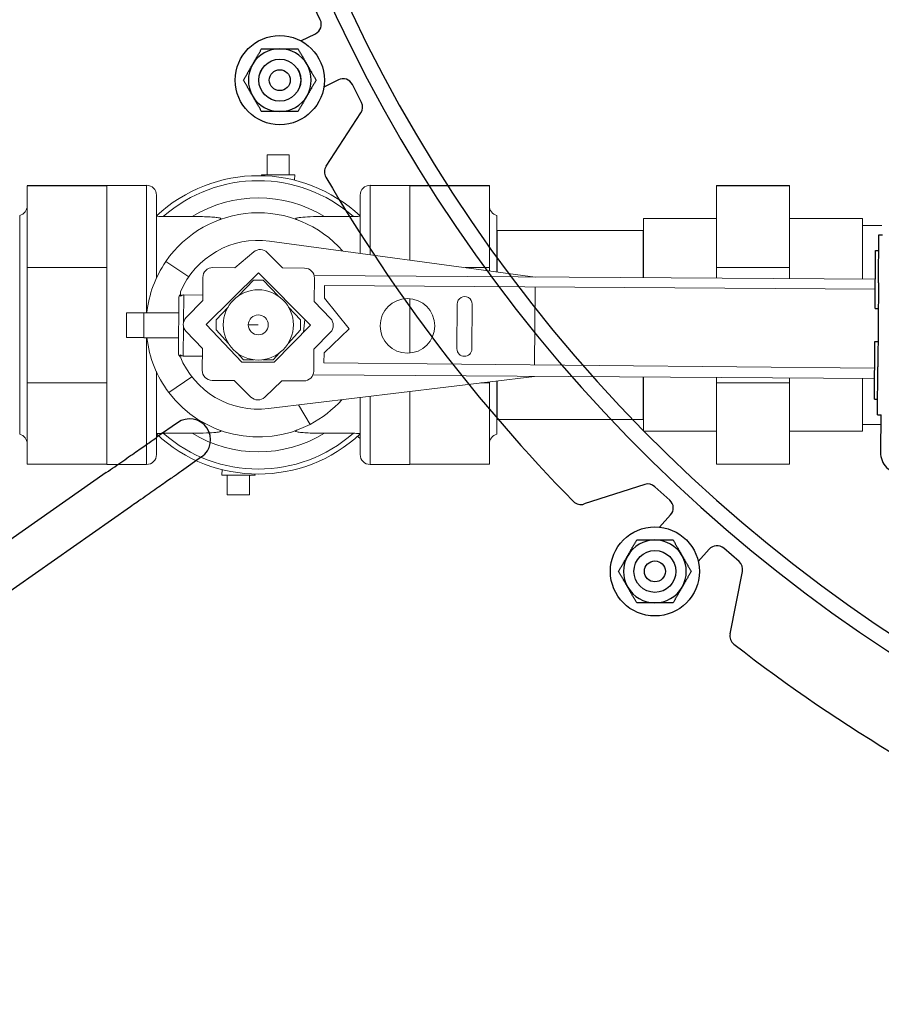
# Model space of a CAD drawing. Extents: x 0 to 796, y 0 to 496.
# Tile 107 of 222: x 118 to 128, y 404 to 416. Entities that reach past the tile are written whole.
import ezdxf

# ---------------------------------------------------------------- set-up
doc = ezdxf.new("R2010")
doc.units = 0
doc.header["$LTSCALE"] = 12
doc.header["$MEASUREMENT"] = 0
doc.layers.get('0').update_dxf_attribs({"linetype": 'CONTINUOUS'})
doc.layers.add('D', color=2, linetype='CONTINUOUS')
doc.layers.add('X', color=1, linetype='CONTINUOUS')
doc.styles.get("Standard").update_dxf_attribs({"font": 'SIMPLEX.SHX', "width": 0.875})
doc.dimstyles.get("Standard").update_dxf_attribs({"dimscale": 28, "dimtxt": 0.125, "dimasz": 0.125, "dimexe": 0.04375, "dimexo": 0.0625, "dimgap": 0.04375, "dimtad": 0, "dimtih": 1, "dimtoh": 1, "dimdec": 4, "dimzin": 12, "dimdsep": 46, "dimlunit": 5, "dimtxsty": 'Standard', "dimcen": 0, "dimclrd": 256, "dimclre": 256, "dimclrt": 256, "dimadec": 1, "dimazin": 3, "dimtfac": 0.875, "dimtdec": 4, "dimtofl": 0, "dimtmove": 0, "dimatfit": 2, "dimfxl": 1, "dimtolj": 1, "dimtzin": 12, "dimlwd": 13, "dimlwe": 13, "dimarcsym": 0})

# ---------------------------------------------------------------- blocks, each defined once
blk = doc.blocks.new('*D117')
at = {"layer": 'D', "lineweight": 13, "transparency": 16777216}
for p, q in [((180.935, 421.44), (180.935, 343.478)), ((67.578, 410.82), (67.578, 343.478)), ((71.078, 344.703), (115.703, 344.703)), ((177.435, 344.703), (132.81, 344.703))]:
    blk.add_line(p, q, dxfattribs=at)
at = {"layer": 'D', "transparency": 16777216}
for points in [[(71.078, 345.287), (71.078, 344.12), (67.578, 344.703)], [(177.435, 345.287), (177.435, 344.12), (180.935, 344.703)]]:
    blk.add_solid(points, dxfattribs=at)
at = {"layer": 'D', "transparency": 16777216, "insert": (124.256, 344.703), "char_height": 3.5, "attachment_point": 5}
blk.add_mtext('\\A1;113{\\H0.875x;\\S1/2;}{}{\\C2;%%p1}', dxfattribs=at)
blk = doc.blocks.new('*D118')
at = {"layer": 'D', "lineweight": 13, "transparency": 16777216}
for p, q in [((102.502, 421.927), (102.502, 356.465)), ((174.547, 421.927), (174.547, 356.465)), ((106.002, 357.69), (134.82, 357.69)), ((171.047, 357.69), (142.229, 357.69))]:
    blk.add_line(p, q, dxfattribs=at)
at = {"layer": 'D', "transparency": 16777216}
for points in [[(106.002, 358.273), (106.002, 357.106), (102.502, 357.69)], [(171.047, 358.273), (171.047, 357.106), (174.547, 357.69)]]:
    blk.add_solid(points, dxfattribs=at)
at = {"layer": 'D', "transparency": 16777216, "insert": (138.525, 357.69), "char_height": 3.5, "attachment_point": 5}
blk.add_mtext('\\A1;72', dxfattribs=at)
blk = doc.blocks.new('GASTRAIN TOP')
at = {"layer": 'X', "lineweight": 0}
for p, q in [((-47.148, 372.214), (-47.148, 371.976)), ((-47.148, 372.214), (-46.883, 372.214)), ((-46.883, 372.214), (-46.883, 371.976)), ((-47.213, 371.976), (-46.818, 371.976)), ((-47.213, 371.964), (-47.213, 371.976)), ((-46.82, 371.911), (-46.818, 371.976)), ((-49.062, 371.847), (-50.011, 371.847)), ((-50.011, 371.844), (-50.011, 370.869)), ((-49.062, 371.844), (-50.011, 371.844)), ((-49.062, 371.85), (-49.062, 371.846)), ((-49.062, 371.85), (-48.587, 371.85)), ((-49.062, 371.846), (-49.062, 371.844)), ((-49.062, 371.844), (-49.062, 371.441)), ((-48.587, 370.329), (-48.587, 371.85)), ((-45.918, 371.85), (-45.918, 371.022)), ((-45.918, 371.85), (-45.444, 371.85)), ((-45.444, 371.85), (-45.444, 371.846)), ((-45.444, 371.847), (-44.494, 371.847)), ((-45.444, 371.846), (-45.444, 371.844)), ((-45.444, 371.844), (-45.444, 371.441)), ((-45.444, 371.844), (-44.494, 371.844)), ((-44.494, 371.847), (-44.494, 371.844)), ((-44.494, 371.844), (-44.494, 370.869)), ((-41.785, 371.847), (-40.914, 371.847)), ((-41.785, 371.844), (-41.785, 371.847)), ((-41.785, 371.844), (-40.914, 371.844)), ((-41.785, 370.869), (-41.785, 371.844)), ((-40.914, 371.844), (-40.914, 371.847)), ((-40.914, 370.869), (-40.914, 371.844)), ((-48.469, 371.732), (-48.469, 370.743)), ((-46.037, 371.038), (-46.037, 371.732)), ((-50.1, 368.88), (-50.1, 371.49)), ((-48.463, 371.49), (-48.469, 371.49)), ((-48.388, 371.478), (-48.043, 371.478)), ((-46.462, 371.478), (-46.118, 371.478)), ((-46.037, 371.49), (-46.043, 371.49)), ((-44.405, 370.818), (-44.405, 371.49)), ((-49.062, 371.441), (-49.062, 371.273)), ((-45.444, 371.441), (-45.444, 371.273)), ((-42.655, 371.455), (-42.655, 371.453)), ((-41.785, 371.455), (-42.655, 371.455)), ((-41.785, 371.453), (-42.655, 371.453)), ((-42.655, 371.453), (-42.655, 370.748)), ((-40.914, 371.455), (-40.044, 371.455)), ((-40.914, 371.453), (-40.044, 371.453)), ((-40.044, 371.453), (-40.044, 371.455)), ((-40.044, 370.731), (-40.044, 371.453)), ((-40.044, 371.372), (-39.811, 371.372)), ((-49.062, 371.273), (-49.062, 370.869)), ((-45.444, 371.273), (-45.444, 370.958)), ((-44.405, 371.312), (-44.401, 371.312)), ((-44.401, 371.312), (-44.401, 370.817)), ((-42.659, 371.312), (-44.401, 371.312)), ((-42.659, 371.312), (-42.659, 370.748)), ((-42.655, 371.312), (-42.659, 371.312)), ((-43.949, 370.756), (-47.118, 371.184)), ((-47.533, 370.867), (-47.306, 371.056)), ((-47.146, 371.048), (-46.964, 370.864)), ((-48.083, 370.758), (-48.357, 370.941)), ((-50.011, 370.869), (-50.011, 369.493)), ((-49.062, 370.869), (-50.011, 370.869)), ((-49.062, 370.869), (-49.062, 370.3)), ((-47.875, 370.189), (-47.249, 370.808)), ((-47.795, 370.869), (-47.533, 370.867)), ((-47.249, 370.808), (-46.63, 370.181)), ((-46.964, 370.864), (-46.702, 370.862)), ((-46.588, 370.774), (-39.891, 370.73)), ((-44.786, 370.869), (-44.494, 370.869)), ((-44.494, 370.869), (-44.494, 370.83)), ((-41.785, 370.869), (-40.914, 370.869)), ((-41.785, 370.742), (-41.785, 370.869)), ((-40.914, 370.736), (-40.914, 370.869)), ((-47.916, 370.474), (-47.915, 370.751)), ((-47.488, 370.531), (-47.312, 370.719)), ((-47.312, 370.719), (-47.193, 370.719)), ((-47.193, 370.719), (-47.017, 370.531)), ((-46.584, 370.742), (-46.585, 370.465)), ((-46.464, 370.504), (-46.462, 370.654)), ((-46.462, 370.654), (-39.892, 370.61)), ((-48.182, 370.578), (-48.182, 370.527)), ((-48.143, 370.542), (-48.146, 370.21)), ((-47.916, 370.541), (-48.143, 370.542)), ((-43.956, 369.707), (-43.949, 370.637)), ((-48.205, 369.849), (-48.201, 370.507)), ((-48.113, 370.273), (-47.916, 370.474)), ((-46.585, 370.465), (-46.391, 370.262)), ((-46.169, 370.136), (-46.464, 370.504)), ((-45.444, 370.498), (-45.444, 370.3)), ((-44.882, 369.9), (-44.879, 370.434)), ((-44.701, 370.433), (-44.704, 369.899)), ((-49.062, 370.3), (-49.062, 370.063)), ((-48.825, 370.328), (-48.827, 370.036)), ((-48.617, 370.327), (-48.825, 370.328)), ((-48.617, 370.327), (-48.618, 370.207)), ((-48.617, 370.327), (-48.617, 370.329)), ((-48.202, 370.327), (-48.617, 370.329)), ((-47.757, 370.244), (-47.614, 370.397)), ((-46.892, 370.397), (-46.749, 370.244)), ((-45.444, 370.3), (-45.444, 370.063)), ((-48.618, 370.154), (-48.618, 370.207)), ((-47.448, 369.742), (-47.875, 370.189)), ((-47.757, 370.125), (-47.757, 370.244)), ((-47.253, 370.185), (-47.371, 370.185)), ((-46.63, 370.181), (-47.063, 369.739)), ((-46.749, 370.244), (-46.749, 370.125)), ((-46.712, 370.097), (-46.696, 370.248)), ((-49.062, 370.063), (-49.062, 369.493)), ((-48.618, 370.154), (-48.619, 370.035)), ((-48.146, 370.171), (-48.148, 369.813)), ((-47.92, 369.905), (-48.115, 370.108)), ((-47.607, 369.962), (-47.757, 370.125)), ((-46.749, 370.125), (-46.898, 369.962)), ((-46.392, 370.097), (-46.589, 369.896)), ((-46.468, 369.851), (-46.169, 370.136)), ((-45.444, 370.063), (-45.444, 369.848)), ((-48.619, 370.035), (-48.827, 370.036)), ((-48.619, 370.032), (-48.619, 370.035)), ((-48.204, 370.03), (-48.619, 370.032)), ((-48.587, 368.519), (-48.587, 370.032)), ((-48.187, 369.829), (-48.187, 369.811)), ((-47.922, 369.643), (-47.92, 369.905)), ((-47.431, 369.77), (-47.505, 369.851)), ((-47, 369.851), (-47.075, 369.77)), ((-46.589, 369.896), (-46.591, 369.634)), ((-46.469, 369.732), (-46.468, 369.851)), ((-48.148, 369.813), (-47.921, 369.812)), ((-47.063, 369.739), (-47.448, 369.742)), ((-47.305, 369.77), (-47.431, 369.77)), ((-47.075, 369.77), (-47.2, 369.77)), ((-39.898, 369.667), (-46.469, 369.732)), ((-48.469, 369.627), (-48.469, 368.638)), ((-50.011, 369.493), (-50.011, 368.522)), ((-49.062, 369.493), (-50.011, 369.493)), ((-49.062, 369.493), (-49.062, 369.091)), ((-48.045, 369.565), (-48.321, 369.379)), ((-47.542, 369.521), (-47.804, 369.523)), ((-47.341, 369.324), (-47.542, 369.521)), ((-46.972, 369.518), (-47.176, 369.323)), ((-47.132, 369.186), (-43.957, 369.571)), ((-46.71, 369.516), (-46.972, 369.518)), ((-39.899, 369.544), (-46.6, 369.588)), ((-44.597, 369.493), (-44.494, 369.493)), ((-44.494, 369.506), (-44.494, 369.493)), ((-44.494, 369.493), (-44.494, 368.522)), ((-44.405, 368.88), (-44.405, 369.517)), ((-44.401, 369.517), (-44.401, 369.058)), ((-42.659, 369.562), (-42.659, 369.058)), ((-42.655, 369.562), (-42.655, 368.915)), ((-41.785, 369.493), (-41.785, 369.557)), ((-41.785, 369.493), (-40.914, 369.493)), ((-41.785, 368.522), (-41.785, 369.493)), ((-40.914, 369.493), (-40.914, 369.551)), ((-40.914, 368.522), (-40.914, 369.493)), ((-40.044, 368.915), (-40.044, 369.545)), ((-45.444, 369.391), (-45.444, 369.091)), ((-46.037, 368.638), (-46.037, 369.319)), ((-45.918, 369.333), (-45.918, 368.519)), ((-46.774, 369.23), (-46.635, 368.998)), ((-49.062, 369.091), (-49.062, 368.924)), ((-45.444, 369.091), (-45.444, 368.924)), ((-44.405, 369.058), (-44.401, 369.058)), ((-42.659, 369.058), (-44.401, 369.058)), ((-42.655, 369.058), (-42.659, 369.058)), ((-49.062, 368.924), (-49.062, 368.522)), ((-48.043, 368.892), (-48.388, 368.892)), ((-46.118, 368.892), (-46.462, 368.892)), ((-45.444, 368.924), (-45.444, 368.522)), ((-41.785, 368.915), (-42.655, 368.915)), ((-40.914, 368.915), (-40.044, 368.915)), ((-40.044, 368.997), (-39.826, 368.997)), ((-48.463, 368.88), (-48.469, 368.88)), ((-46.037, 368.88), (-46.043, 368.88)), ((-49.062, 368.522), (-50.011, 368.522)), ((-49.062, 368.522), (-49.062, 368.519)), ((-49.062, 368.519), (-48.587, 368.519)), ((-47.686, 368.459), (-47.688, 368.393)), ((-45.918, 368.519), (-45.444, 368.519)), ((-45.444, 368.522), (-44.494, 368.522)), ((-41.785, 368.522), (-40.914, 368.522)), ((-47.292, 368.393), (-47.688, 368.393)), ((-47.623, 368.156), (-47.623, 368.393)), ((-47.357, 368.156), (-47.357, 368.393)), ((-47.293, 368.405), (-47.292, 368.393)), ((-47.357, 368.156), (-47.623, 368.156))]:
    blk.add_line(p, q, dxfattribs=at)
for centre, radius in [((-47.253, 370.185), 0.419), ((-45.473, 370.173), 0.326), ((-47.253, 370.185), 0.119)]:
    blk.add_circle(centre, radius, dxfattribs=at)
for centre, radius, start, end in [((-47.253, 370.185), 1.78, 46.9113, 133.0887), ((-48.587, 371.732), 0.119, 0, 90), ((-47.253, 370.185), 1.72, 48.7235, 131.2765), ((-45.918, 371.732), 0.119, 90, 180), ((-50.13, 371.605), 0.119, 284.3592, 0), ((-47.253, 370.185), 1.515, 58.563, 121.437), ((-44.376, 371.605), 0.119, 180, 255.6408), ((-47.253, 370.185), 1.338, 41.2389, 145.6045), ((-47.253, 370.185), 1.009, 82.3061, 157.0669), ((-47.231, 370.965), 0.119, 44.7108, 129.7652), ((-47.253, 370.185), 1.338, 145.6045, 173.8071), ((-47.796, 370.75), 0.119, 89.6225, 179.6225), ((-46.702, 370.743), 0.119, 359.6225, 89.6225), ((-48.144, 370.506), 0.057, 132.2595, 179.6225), ((-44.79, 370.433), 0.089, 359.6225, 179.6225), ((-48.029, 370.19), 0.119, 135.5556, 223.6895), ((-46.477, 370.18), 0.119, 315.5556, 43.6895), ((-47.253, 370.185), 1.338, 186.5574, 217.0457), ((-48.148, 369.849), 0.057, 179.6225, 230.3835), ((-44.793, 369.899), 0.089, 179.6225, 359.6225), ((-47.253, 370.185), 1.006, 201.7911, 276.9073), ((-47.803, 369.642), 0.119, 179.6225, 269.6225), ((-46.71, 369.635), 0.119, 269.6225, 359.6225), ((-47.253, 370.185), 1.338, 217.0457, 297.5213), ((-47.258, 369.409), 0.119, 225.5556, 313.6895), ((-47.253, 370.185), 1.338, 297.5213, 318.1567), ((-47.253, 370.185), 1.72, 228.7235, 311.2765), ((-47.253, 370.185), 1.515, 238.563, 301.437), ((-50.13, 368.765), 0.119, 360, 75.6408), ((-47.253, 370.185), 1.78, 226.9113, 313.0887), ((-35.96, 380.524), 15.438, 229.0944, 229.2486), ((-44.376, 368.765), 0.119, 104.3592, 180), ((-48.587, 368.638), 0.119, 270, 360), ((-45.918, 368.638), 0.119, 180, 270), ((-47, 368.262), 0.375, 159.5341, 162.1589)]:
    blk.add_arc(centre, radius, start, end, dxfattribs=at)
for centre, major_axis, ratio, start_param, end_param in [((-48.429, 371.483), (0.0397, -0.001), 0.09646, -3.239504, -3.200654), ((-46.076, 371.483), (-0.0397, -0.001), 0.09646, -3.082531, -3.043681), ((-48.144, 370.482), (0.0014, -0.0601), 0.947198, 3.113584, 3.859532), ((-48.148, 369.873), (-0.0022, -0.06), 0.947198, -0.717939, 0.028009), ((-48.429, 368.886), (-0.0397, -0.001), 0.096459, 0.059061, 0.097911), ((-46.076, 368.886), (0.0397, -0.001), 0.09646, -0.097912, -0.059061)]:
    blk.add_ellipse(centre, major_axis=major_axis, ratio=ratio, start_param=start_param, end_param=end_param, dxfattribs=at)
for points, knots in [([(-48.469, 371.484), (-48.469, 371.484), (-48.468, 371.483), (-48.465, 371.482), (-48.463, 371.482), (-48.454, 371.481), (-48.448, 371.48), (-48.43, 371.479), (-48.418, 371.478), (-48.399, 371.478), (-48.393, 371.478), (-48.388, 371.478)], [-1.0613667, -1.0613667, -1.0613667, -1.0613667, -1.0359139, -1.0359139, -0.9916456, -0.9916456, -0.932016, -0.932016, -0.8522084, -0.8522084, -0.8187338, -0.8187338, -0.8187338, -0.8187338]), ([(-48.043, 371.478), (-48.019, 371.478), (-47.995, 371.478), (-47.902, 371.476), (-47.837, 371.474), (-47.768, 371.468), (-47.746, 371.466), (-47.72, 371.462), (-47.712, 371.46), (-47.702, 371.456), (-47.7, 371.455), (-47.698, 371.451), (-47.698, 371.45), (-47.702, 371.446), (-47.705, 371.444), (-47.711, 371.442), (-47.713, 371.441), (-47.714, 371.441)], [0.8172693, 0.8172693, 0.8172693, 0.8172693, 0.9324063, 0.9324063, 1.2701997, 1.2701997, 1.4097113, 1.4097113, 1.4797643, 1.4797643, 1.5255298, 1.5255298, 1.5658114, 1.5658114, 1.6143681, 1.6143681, 1.6286815, 1.6286815, 1.6286815, 1.6286815]), ([(-46.791, 371.441), (-46.797, 371.443), (-46.802, 371.445), (-46.807, 371.449), (-46.808, 371.451), (-46.807, 371.454), (-46.805, 371.456), (-46.798, 371.459), (-46.792, 371.46), (-46.775, 371.464), (-46.76, 371.466), (-46.716, 371.471), (-46.677, 371.473), (-46.583, 371.477), (-46.524, 371.478), (-46.462, 371.478)], [2.008865, 2.008865, 2.008865, 2.008865, 2.099744, 2.099744, 2.168323, 2.168323, 2.230894, 2.230894, 2.310984, 2.310984, 2.455028, 2.455028, 2.753943, 2.753943, 3.096418, 3.096418, 3.096418, 3.096418]), ([(-46.118, 371.478), (-46.109, 371.478), (-46.1, 371.478), (-46.081, 371.478), (-46.071, 371.479), (-46.057, 371.48), (-46.051, 371.481), (-46.043, 371.482), (-46.04, 371.482), (-46.038, 371.483), (-46.037, 371.484), (-46.037, 371.484)], [-0.2704947, -0.2704947, -0.2704947, -0.2704947, -0.2136309, -0.2136309, -0.1411168, -0.1411168, -0.0863621, -0.0863621, -0.0424334, -0.0424334, -0.0169054, -0.0169054, -0.0169054, -0.0169054]), ([(-48.388, 368.892), (-48.397, 368.892), (-48.405, 368.892), (-48.425, 368.891), (-48.435, 368.891), (-48.449, 368.89), (-48.454, 368.889), (-48.463, 368.888), (-48.465, 368.887), (-48.468, 368.886), (-48.469, 368.886), (-48.469, 368.886)], [-0.2704947, -0.2704947, -0.2704947, -0.2704947, -0.2136309, -0.2136309, -0.1411168, -0.1411168, -0.0863621, -0.0863621, -0.0424334, -0.0424334, -0.0169054, -0.0169054, -0.0169054, -0.0169054]), ([(-47.714, 368.929), (-47.709, 368.927), (-47.704, 368.925), (-47.699, 368.921), (-47.698, 368.919), (-47.699, 368.916), (-47.701, 368.914), (-47.708, 368.911), (-47.713, 368.909), (-47.731, 368.906), (-47.745, 368.904), (-47.789, 368.899), (-47.829, 368.897), (-47.923, 368.893), (-47.982, 368.892), (-48.043, 368.892)], [2.008865, 2.008865, 2.008865, 2.008865, 2.099744, 2.099744, 2.168323, 2.168323, 2.230894, 2.230894, 2.310984, 2.310984, 2.455028, 2.455028, 2.753943, 2.753943, 3.096418, 3.096418, 3.096418, 3.096418]), ([(-46.462, 368.892), (-46.486, 368.892), (-46.51, 368.892), (-46.603, 368.893), (-46.669, 368.896), (-46.738, 368.901), (-46.76, 368.903), (-46.786, 368.908), (-46.794, 368.91), (-46.803, 368.913), (-46.806, 368.915), (-46.808, 368.918), (-46.807, 368.92), (-46.804, 368.923), (-46.8, 368.925), (-46.794, 368.928), (-46.793, 368.928), (-46.791, 368.929)], [0.8172693, 0.8172693, 0.8172693, 0.8172693, 0.9324063, 0.9324063, 1.2701997, 1.2701997, 1.4097113, 1.4097113, 1.4797643, 1.4797643, 1.5255298, 1.5255298, 1.5658114, 1.5658114, 1.6143681, 1.6143681, 1.6286815, 1.6286815, 1.6286815, 1.6286815]), ([(-46.037, 368.886), (-46.037, 368.886), (-46.038, 368.886), (-46.04, 368.887), (-46.043, 368.888), (-46.051, 368.889), (-46.058, 368.89), (-46.075, 368.891), (-46.088, 368.891), (-46.106, 368.892), (-46.112, 368.892), (-46.118, 368.892)], [-1.0613667, -1.0613667, -1.0613667, -1.0613667, -1.0359139, -1.0359139, -0.9916456, -0.9916456, -0.932016, -0.932016, -0.8522084, -0.8522084, -0.8187338, -0.8187338, -0.8187338, -0.8187338])]:
    blk.add_open_spline(points, degree=3, knots=knots, dxfattribs=at)

msp = doc.modelspace()

# ---------------------------------------------------------------- linework, layer by layer
for p, q in [((121.13062, 415.78441), (121.02551, 416.00054)), ((120.89745, 415.53201), (121.07287, 415.61733)), ((121.34626, 415.06655), (121.17223, 414.97841)), ((121.62283, 414.7971), (121.51425, 415.01151)), ((121.20107, 414.0368), (121.61598, 414.67229)), ((119.42798, 410.97631), (119.18571, 410.80667)), ((119.71476, 410.56673), (119.4725, 410.3971)), ((118.57733, 410.38068), (115.26132, 408.05879)), ((125.00178, 410.2389), (124.27948, 410.0059)), ((125.30225, 410.05146), (125.12399, 410.21265)), ((118.86411, 409.9711), (115.54811, 407.64921)), ((125.18029, 409.73021), (125.31113, 409.8749)), ((125.77052, 409.46618), (125.64204, 409.3194)), ((126.12775, 409.31961), (125.94691, 409.4779)), ((126.02066, 408.45678), (126.16804, 409.20128))]:
    msp.add_line(p, q)
for centre, radius in [((120.64749, 415.06296), 0.5315), ((120.64749, 415.06296), 0.25014), ((120.64749, 415.06296), 0.25), ((120.64749, 415.06296), 0.125), ((125.12373, 409.20173), 0.5315), ((125.12373, 409.20173), 0.25014), ((125.12373, 409.20173), 0.25), ((125.12373, 409.20173), 0.125)]:
    msp.add_circle(centre, radius)
for centre, radius, start, end in [((138.00229, 423.67699), 36.54466, 200.733327, 71.451702), ((138.00229, 423.67699), 18.4375, 197.355831, 162.644169), ((138.00229, 423.67699), 18.25, 196.11129, 163.901438), ((121.01821, 415.72974), 0.125, 295.935389, 25.935389), ((120.64749, 415.06296), 0.375, 90, 150), ((120.64749, 415.06296), 0.375, 30, 90), ((120.64749, 415.06296), 0.375, 150, 210), ((120.64749, 415.06296), 0.375, 330, 30), ((121.40273, 414.95503), 0.125, 26.859525, 116.859525), ((120.64749, 415.06296), 0.375, 210, 270), ((120.64749, 415.06296), 0.375, 270, 330), ((121.51131, 414.74063), 0.125, 326.859525, 26.859525), ((121.30574, 413.96846), 0.125, 146.859525, 210.176668), ((138.00229, 423.67699), 19.439, 210.176668, 224.561466), ((119.57137, 410.77152), 0.25, 305, 125), ((125.04015, 410.11993), 0.125, 47.878609, 107.878609), ((124.24111, 410.12486), 0.125, 224.561466, 287.878609), ((125.21841, 409.95874), 0.125, 317.878609, 47.878609), ((125.12373, 409.20173), 0.375, 90, 150), ((125.12373, 409.20173), 0.375, 30, 90), ((125.86458, 409.38385), 0.125, 48.802745, 138.802745), ((125.12373, 409.20173), 0.375, 150, 210), ((125.12373, 409.20173), 0.375, 330, 30), ((126.04542, 409.22555), 0.125, 348.802745, 48.802745), ((125.12373, 409.20173), 0.375, 210, 270), ((125.12373, 409.20173), 0.375, 270, 330), ((126.14328, 408.43251), 0.125, 168.802745, 232.119888), ((138.00229, 423.67699), 19.439, 232.119888, 246.504687)]:
    msp.add_arc(centre, radius, start, end)
for points in [[(120.32273, 415.25046), (120.37297, 415.33747), (120.43099, 415.43796)], [(120.43099, 415.43796), (120.54701, 415.43796), (120.64749, 415.43796)], [(120.64749, 415.43796), (120.74797, 415.43796), (120.864, 415.43796)], [(120.864, 415.43796), (120.92201, 415.33747), (120.97225, 415.25046)], [(120.21448, 415.06296), (120.27249, 415.16344), (120.32273, 415.25046)], [(120.97225, 415.25046), (121.02249, 415.16344), (121.08051, 415.06296)], [(120.32273, 414.87546), (120.27249, 414.96247), (120.21448, 415.06296)], [(121.08051, 415.06296), (121.02249, 414.96247), (120.97225, 414.87546)], [(120.43099, 414.68796), (120.37297, 414.78844), (120.32273, 414.87546)], [(120.97225, 414.87546), (120.92201, 414.78844), (120.864, 414.68796)], [(120.64749, 414.68796), (120.54701, 414.68796), (120.43099, 414.68796)], [(120.864, 414.68796), (120.74797, 414.68796), (120.64749, 414.68796)], [(124.79897, 409.38923), (124.84921, 409.47625), (124.90722, 409.57673)], [(124.90722, 409.57673), (125.02325, 409.57673), (125.12373, 409.57673)], [(125.12373, 409.57673), (125.22421, 409.57673), (125.34023, 409.57673)], [(125.34023, 409.57673), (125.39825, 409.47625), (125.44849, 409.38923)], [(124.69071, 409.20173), (124.74873, 409.30221), (124.79897, 409.38923)], [(125.44849, 409.38923), (125.49873, 409.30221), (125.55674, 409.20173)], [(124.79897, 409.01423), (124.74873, 409.10125), (124.69071, 409.20173)], [(125.55674, 409.20173), (125.49873, 409.10125), (125.44849, 409.01423)], [(124.90722, 408.82673), (124.84921, 408.92721), (124.79897, 409.01423)], [(125.44849, 409.01423), (125.39825, 408.92721), (125.34023, 408.82673)], [(125.12373, 408.82673), (125.02325, 408.82673), (124.90722, 408.82673)], [(125.34023, 408.82673), (125.22421, 408.82673), (125.12373, 408.82673)]]:
    msp.add_rational_spline(points, [1, 1.0379548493, 1], degree=2)
for points in [[(118.57733, 410.38068), (118.64368, 410.42714), (118.7109, 410.47421), (118.83685, 410.5624), (118.89719, 410.60465), (119.00302, 410.67876), (119.04988, 410.71157), (119.12421, 410.76361), (119.15263, 410.78351), (119.1769, 410.8005), (119.18212, 410.80416), (119.18571, 410.80667)], [(119.4725, 410.3971), (119.46326, 410.39063), (119.44298, 410.37643), (119.38336, 410.33468), (119.34319, 410.30655), (119.24845, 410.24022), (119.19267, 410.20116), (119.07295, 410.11733), (119.00745, 410.07147), (118.9158, 410.00729), (118.88993, 409.98918), (118.86411, 409.9711)]]:
    msp.add_open_spline(points, degree=3, knots=[0, 0, 0, 0, 0.24302637, 0.24302637, 0.48684426, 0.48684426, 0.7306335, 0.7306335, 0.97442377, 0.97442377, 1.06897967, 1.06897967, 1.06897967, 1.06897967])
at = {"layer": 'X'}
for p, q in [((127.7916, 412.64523), (127.79514, 413.21609)), ((127.79514, 413.21609), (127.83893, 413.21582)), ((127.75034, 412.34037), (127.75461, 413.02933)), ((127.75461, 413.02933), (127.79398, 413.02908)), ((127.7916, 412.64523), (127.78538, 411.64132)), ((127.75034, 412.34037), (127.78971, 412.34012)), ((127.74363, 411.25771), (127.7479, 411.94667)), ((127.7479, 411.94667), (127.78727, 411.94643)), ((127.78184, 411.07046), (127.78538, 411.64132)), ((127.74363, 411.25771), (127.783, 411.25747)), ((127.78184, 411.07046), (127.82563, 411.07019)), ((127.81834, 411.07023), (127.81555, 410.62058))]:
    msp.add_line(p, q, dxfattribs=at)
msp.add_arc((128.06555, 410.61903), 0.25, 179.645008, 269.645008, dxfattribs=at)

# ---------------------------------------------------------------- block references
msp.add_blockref('GASTRAIN TOP', (167.64384, 41.95799))

# ---------------------------------------------------------------- dimensions: what is measured, and where the dimension line sits
at = {"layer": 'D'}
dim = msp.add_linear_dim(base=(102.50229, 357.68981), p1=(174.54694, 423.67699), p2=(102.50229, 423.67699), text='72', dimstyle='Standard', dxfattribs=at)
dim.commit()
dim.dimension.update_dxf_attribs({"geometry": '*D118', "text_midpoint": (138.52462, 357.68981)})
dim = msp.add_linear_dim(base=(180.93479, 344.70327), p1=(67.57797, 412.56969), p2=(180.93479, 423.19001), text='<>{}{\\C2;%%p1}', dimstyle='Standard', override={"dimdec": 1}, dxfattribs=at)
dim.commit()
dim.dimension.update_dxf_attribs({"geometry": '*D117', "text_midpoint": (124.25638, 344.70327)})

doc.saveas('drawing.dxf')
